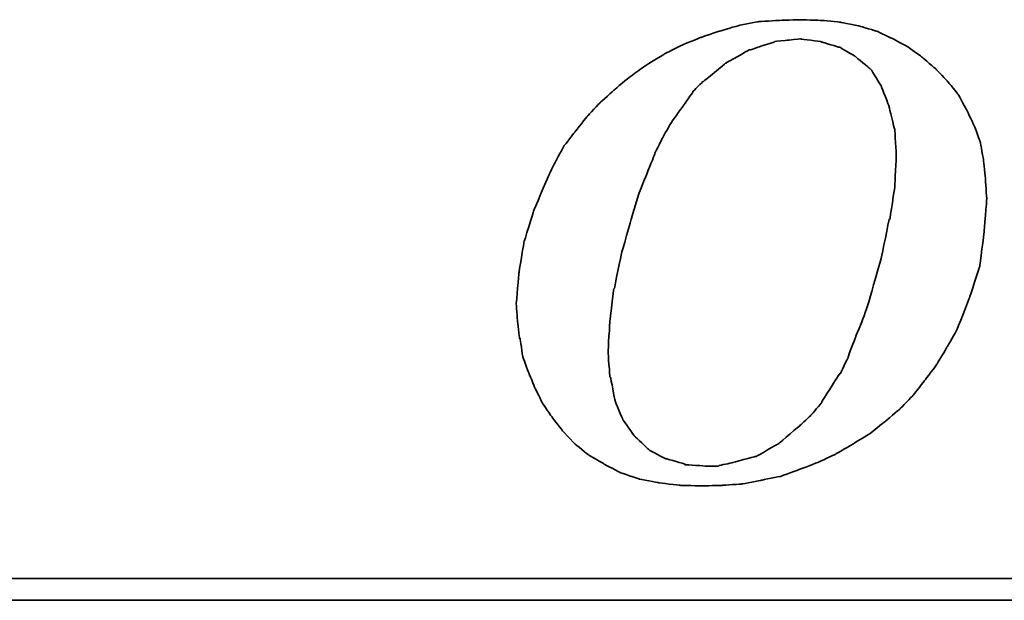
# Model space of a CAD drawing. Header units: millimetres. Extents: x 301 to 553, y -49 to 41.
# Tile 32 of 50: x 488.15 to 491.51, y -25.41 to -23.44. Entities that reach past the tile are written whole.
import ezdxf

# ---------------------------------------------------------------- set-up
doc = ezdxf.new("R2010")
doc.units = ezdxf.units.MM
doc.header["$LTSCALE"] = 0.1
doc.layers.add('DIM', color=4, linetype='CONTINUOUS')
doc.layers.add('layer 1', color=7, linetype='CONTINUOUS')

# ---------------------------------------------------------------- blocks, each defined once
blk = doc.blocks.new('TBI MOTION logo(完整正式版)')
at = {"layer": 'layer 1', "color": 22, "lineweight": 35}
for points, knots in [([(-11.34375, -6.98375), (-11.34375, -6.98375), (-10.91375, -7.43875), (-10.91375, -7.43875), (-10.91375, -7.43875), (-10.91375, -7.43875), (-10.38625, -7.87125), (-10.38625, -7.87125), (-10.38625, -7.87125), (-10.38625, -7.87125), (-9.81125, -8.20375), (-9.81125, -8.20375), (-9.81125, -8.20375), (-9.81125, -8.20375), (-9.21125, -8.51875), (-9.21125, -8.51875), (-9.21125, -8.51875), (-9.21125, -8.51875), (-8.51625, -8.75875), (-8.51625, -8.75875), (-8.51625, -8.75875), (-8.51625, -8.75875), (-7.77125, -8.90375), (-7.77125, -8.90375), (-7.77125, -8.90375), (-7.77125, -8.90375), (-6.97875, -8.99875), (-6.97875, -8.99875), (-6.97875, -8.99875), (-6.97875, -8.99875), (-6.14125, -9.02375), (-6.14125, -9.02375), (-6.14125, -9.02375), (-6.14125, -9.02375), (-5.37125, -8.99875), (-5.37125, -8.99875), (-5.37125, -8.99875), (-5.37125, -8.99875), (-4.65375, -8.94875), (-4.65375, -8.94875), (-4.65375, -8.94875), (-4.65375, -8.94875), (-3.93375, -8.80625), (-3.93375, -8.80625), (-3.93375, -8.80625), (-3.93375, -8.80625), (-3.21375, -8.66375), (-3.21375, -8.66375), (-3.21375, -8.66375), (-3.21375, -8.66375), (-2.49375, -8.39875), (-2.49375, -8.39875), (-2.49375, -8.39875), (-2.49375, -8.39875), (-1.79875, -8.13375), (-1.79875, -8.13375), (-1.79875, -8.13375), (-1.79875, -8.13375), (-1.17375, -7.84375), (-1.17375, -7.84375), (-1.17375, -7.84375), (-1.17375, -7.84375), (-0.52375, -7.46375), (-0.52375, -7.46375), (-0.52375, -7.46375), (-0.52375, -7.46375), (0.10124, -7.07875), (0.10124, -7.07875), (0.10124, -7.07875), (0.10124, -7.07875), (0.67625, -6.62375), (0.67625, -6.62375), (0.67625, -6.62375), (0.67625, -6.62375), (1.24874, -6.14375), (1.24874, -6.14375), (1.24874, -6.14375), (1.24874, -6.14375), (1.72874, -5.64125), (1.72874, -5.64125), (1.72874, -5.64125), (1.72874, -5.64125), (2.18624, -5.06375), (2.18624, -5.06375), (2.18624, -5.06375), (2.18624, -5.06375), (2.61625, -4.48874), (2.61625, -4.48874), (2.61625, -4.48874), (2.61625, -4.48874), (3.00125, -3.83874), (3.00125, -3.83874), (3.00125, -3.83874), (3.00125, -3.83874), (3.36124, -3.21374), (3.36124, -3.21374), (3.36124, -3.21374), (3.36124, -3.21374), (3.84374, -1.99125), (3.84374, -1.99125), (3.84374, -1.99125), (3.84374, -1.99125), (4.22625, -0.81875), (4.22625, -0.81875), (4.22625, -0.81875), (4.22625, -0.81875), (4.39125, 0.45624), (4.39125, 0.45624), (4.39125, 0.45624), (4.39125, 0.45624), (4.48874, 1.70124), (4.48874, 1.70124), (4.48874, 1.70124), (4.48874, 1.70124), (4.43874, 2.44625), (4.43874, 2.44625), (4.43874, 2.44625), (4.43874, 2.44625), (4.36874, 3.14125), (4.36874, 3.14125), (4.36874, 3.14125), (4.36874, 3.14125), (4.25125, 3.81125), (4.25125, 3.81125), (4.25125, 3.81125), (4.25125, 3.81125), (4.03124, 4.41125), (4.03124, 4.41125), (4.03124, 4.41125), (4.03124, 4.41125), (3.74374, 5.01125), (3.74374, 5.01125), (3.74374, 5.01125), (3.74374, 5.01125), (3.43124, 5.58875), (3.43124, 5.58875), (3.43124, 5.58875), (3.43124, 5.58875), (3.02625, 6.09125), (3.02625, 6.09125), (3.02625, 6.09125), (3.02625, 6.09125), (2.59374, 6.54875), (2.59374, 6.54875), (2.59374, 6.54875), (2.59374, 6.54875), (2.09124, 6.98125), (2.09124, 6.98125), (2.09124, 6.98125), (2.09124, 6.98125), (1.56124, 7.36625), (1.56124, 7.36625), (1.56124, 7.36625), (1.56124, 7.36625), (0.98624, 7.67625), (0.98624, 7.67625), (0.98624, 7.67625), (0.98624, 7.67625), (0.38624, 7.96375), (0.38624, 7.96375), (0.38624, 7.96375), (0.38624, 7.96375), (-0.25875, 8.15625), (-0.25875, 8.15625), (-0.25875, 8.15625), (-0.25875, 8.15625), (-0.98125, 8.30125), (-0.98125, 8.30125), (-0.98125, 8.30125), (-0.98125, 8.30125), (-1.70124, 8.37125), (-1.70124, 8.37125), (-1.70124, 8.37125), (-1.70124, 8.37125), (-2.49375, 8.39624), (-2.49375, 8.39624), (-2.49375, 8.39624), (-2.49375, 8.39624), (-3.28625, 8.37125), (-3.28625, 8.37125), (-3.28625, 8.37125), (-3.28625, 8.37125), (-4.05125, 8.32125), (-4.05125, 8.32125), (-4.05125, 8.32125), (-4.05125, 8.32125), (-4.77375, 8.18125), (-4.77375, 8.18125), (-4.77375, 8.18125), (-4.77375, 8.18125), (-5.51625, 7.96375), (-5.51625, 7.96375), (-5.51625, 7.96375), (-5.51625, 7.96375), (-6.21125, 7.72625), (-6.21125, 7.72625), (-6.21125, 7.72625), (-6.21125, 7.72625), (-6.92875, 7.43625), (-6.92875, 7.43625), (-6.92875, 7.43625), (-6.92875, 7.43625), (-7.57875, 7.10125), (-7.57875, 7.10125), (-7.57875, 7.10125), (-7.57875, 7.10125), (-8.24875, 6.69125), (-8.24875, 6.69125), (-8.24875, 6.69125), (-8.24875, 6.69125), (-8.84875, 6.26125), (-8.84875, 6.26125), (-8.84875, 6.26125), (-8.84875, 6.26125), (-9.42625, 5.78125), (-9.42625, 5.78125), (-9.42625, 5.78125), (-9.42625, 5.78125), (-9.95375, 5.30125), (-9.95375, 5.30125), (-9.95375, 5.30125), (-9.95375, 5.30125), (-10.43375, 4.79624), (-10.43375, 4.79624), (-10.43375, 4.79624), (-10.43375, 4.79624), (-10.88875, 4.22125), (-10.88875, 4.22125), (-10.88875, 4.22125), (-10.88875, 4.22125), (-11.29875, 3.69375), (-11.29875, 3.69375), (-11.29875, 3.69375), (-11.29875, 3.69375), (-11.63375, 3.09125), (-11.63375, 3.09125), (-11.63375, 3.09125), (-11.63375, 3.09125), (-11.91875, 2.49625), (-11.91875, 2.49625), (-11.91875, 2.49625), (-11.91875, 2.49625), (-12.44875, 1.24625), (-12.44875, 1.24625), (-12.44875, 1.24625), (-12.44875, 1.24625), (-12.80875, 0.06874), (-12.80875, 0.06874), (-12.80875, 0.06874), (-12.80875, 0.06874), (-12.99875, -1.07875), (-12.99875, -1.07875), (-12.99875, -1.07875), (-12.99875, -1.07875), (-13.09375, -2.18375), (-13.09375, -2.18375), (-13.09375, -2.18375), (-13.09375, -2.18375), (-13.04875, -2.85375), (-13.04875, -2.85375), (-13.04875, -2.85375), (-13.04875, -2.85375), (-12.97375, -3.50375), (-12.97375, -3.50375), (-12.97375, -3.50375), (-12.97375, -3.50375), (-12.95375, -3.50375), (-12.95375, -3.50375), (-12.95375, -3.50375), (-12.95375, -3.50375), (-12.85375, -4.17375), (-12.85375, -4.17375), (-12.85375, -4.17375), (-12.85375, -4.17375), (-12.63875, -4.77624), (-12.63875, -4.77624), (-12.63875, -4.77624), (-12.63875, -4.77624), (-12.39875, -5.35125), (-12.39875, -5.35125), (-12.39875, -5.35125), (-12.39875, -5.35125), (-12.11375, -5.92875), (-12.11375, -5.92875), (-12.11375, -5.92875), (-12.11375, -5.92875), (-11.75375, -6.45375), (-11.75375, -6.45375), (-11.75375, -6.45375), (-11.75375, -6.45375), (-11.34375, -6.98375), (-11.34375, -6.98375)], [0, 0, 0, 0, 0.01369863, 0.01369863, 0.01369863, 0.01369864, 0.02739726, 0.02739726, 0.02739726, 0.02739727, 0.04109589, 0.04109589, 0.04109589, 0.0410959, 0.05479452, 0.05479452, 0.05479452, 0.05479453, 0.06849315, 0.06849315, 0.06849315, 0.06849316, 0.08219178, 0.08219178, 0.08219178, 0.08219179, 0.09589041, 0.09589041, 0.09589041, 0.09589042, 0.10958904, 0.10958904, 0.10958904, 0.10958905, 0.12328767, 0.12328767, 0.12328767, 0.12328768, 0.1369863, 0.1369863, 0.1369863, 0.13698631, 0.15068493, 0.15068493, 0.15068493, 0.15068494, 0.16438356, 0.16438356, 0.16438356, 0.16438357, 0.17808219, 0.17808219, 0.17808219, 0.1780822, 0.19178082, 0.19178082, 0.19178082, 0.19178083, 0.20547945, 0.20547945, 0.20547945, 0.20547946, 0.21917808, 0.21917808, 0.21917808, 0.21917809, 0.23287671, 0.23287671, 0.23287671, 0.23287672, 0.24657534, 0.24657534, 0.24657534, 0.24657535, 0.26027397, 0.26027397, 0.26027397, 0.26027398, 0.2739726, 0.2739726, 0.2739726, 0.27397261, 0.28767123, 0.28767123, 0.28767123, 0.28767124, 0.30136986, 0.30136986, 0.30136986, 0.30136987, 0.31506849, 0.31506849, 0.31506849, 0.3150685, 0.32876712, 0.32876712, 0.32876712, 0.32876713, 0.34246575, 0.34246575, 0.34246575, 0.34246576, 0.35616438, 0.35616438, 0.35616438, 0.35616439, 0.36986301, 0.36986301, 0.36986301, 0.36986302, 0.38356164, 0.38356164, 0.38356164, 0.38356165, 0.39726027, 0.39726027, 0.39726027, 0.39726028, 0.4109589, 0.4109589, 0.4109589, 0.41095891, 0.42465753, 0.42465753, 0.42465753, 0.42465754, 0.43835616, 0.43835616, 0.43835616, 0.43835617, 0.45205479, 0.45205479, 0.45205479, 0.4520548, 0.46575342, 0.46575342, 0.46575342, 0.46575343, 0.47945205, 0.47945205, 0.47945205, 0.47945206, 0.49315068, 0.49315068, 0.49315068, 0.49315069, 0.50684932, 0.50684932, 0.50684932, 0.50684933, 0.52054795, 0.52054795, 0.52054795, 0.52054796, 0.53424658, 0.53424658, 0.53424658, 0.53424659, 0.54794521, 0.54794521, 0.54794521, 0.54794522, 0.56164384, 0.56164384, 0.56164384, 0.56164385, 0.57534247, 0.57534247, 0.57534247, 0.57534248, 0.5890411, 0.5890411, 0.5890411, 0.58904111, 0.60273973, 0.60273973, 0.60273973, 0.60273974, 0.61643836, 0.61643836, 0.61643836, 0.61643837, 0.63013699, 0.63013699, 0.63013699, 0.630137, 0.64383562, 0.64383562, 0.64383562, 0.64383563, 0.65753425, 0.65753425, 0.65753425, 0.65753426, 0.67123288, 0.67123288, 0.67123288, 0.67123289, 0.68493151, 0.68493151, 0.68493151, 0.68493152, 0.69863014, 0.69863014, 0.69863014, 0.69863015, 0.71232877, 0.71232877, 0.71232877, 0.71232878, 0.7260274, 0.7260274, 0.7260274, 0.72602741, 0.73972603, 0.73972603, 0.73972603, 0.73972604, 0.75342466, 0.75342466, 0.75342466, 0.75342467, 0.76712329, 0.76712329, 0.76712329, 0.7671233, 0.78082192, 0.78082192, 0.78082192, 0.78082193, 0.79452055, 0.79452055, 0.79452055, 0.79452056, 0.80821918, 0.80821918, 0.80821918, 0.80821919, 0.82191781, 0.82191781, 0.82191781, 0.82191782, 0.83561644, 0.83561644, 0.83561644, 0.83561645, 0.84931507, 0.84931507, 0.84931507, 0.84931508, 0.8630137, 0.8630137, 0.8630137, 0.86301371, 0.87671233, 0.87671233, 0.87671233, 0.87671234, 0.89041096, 0.89041096, 0.89041096, 0.89041097, 0.90410959, 0.90410959, 0.90410959, 0.9041096, 0.91780822, 0.91780822, 0.91780822, 0.91780823, 0.93150685, 0.93150685, 0.93150685, 0.93150686, 0.94520548, 0.94520548, 0.94520548, 0.94520549, 0.95890411, 0.95890411, 0.95890411, 0.95890412, 0.97260274, 0.97260274, 0.97260274, 0.97260275, 0.98630137, 0.98630137, 0.98630137, 0.98630138, 1, 1, 1, 1]), ([(-8.77875, 1.03124), (-8.77875, 1.03124), (-8.51625, 1.89625), (-8.51625, 1.89625), (-8.51625, 1.89625), (-8.51625, 1.89625), (-8.20375, 2.66375), (-8.20375, 2.66375), (-8.20375, 2.66375), (-8.20375, 2.66375), (-7.91625, 3.38125), (-7.91625, 3.38125), (-7.91625, 3.38125), (-7.91625, 3.38125), (-7.91625, 3.40624), (-7.91625, 3.40624), (-7.91625, 3.40624), (-7.91625, 3.40624), (-7.57875, 4.07624), (-7.57875, 4.07624), (-7.57875, 4.07624), (-7.57875, 4.07624), (-7.24375, 4.65125), (-7.24375, 4.65125), (-7.24375, 4.65125), (-7.24375, 4.65125), (-7.21875, 4.65125), (-7.21875, 4.65125), (-7.21875, 4.65125), (-7.21875, 4.65125), (-7.21875, 4.67624), (-7.21875, 4.67624), (-7.21875, 4.67624), (-7.21875, 4.67624), (-6.83625, 5.20375), (-6.83625, 5.20375), (-6.83625, 5.20375), (-6.83625, 5.20375), (-6.49875, 5.68625), (-6.49875, 5.68625), (-6.49875, 5.68625), (-6.49875, 5.68625), (-6.49875, 5.70625), (-6.49875, 5.70625), (-6.49875, 5.70625), (-6.49875, 5.70625), (-6.11625, 6.09125), (-6.11625, 6.09125), (-6.11625, 6.09125), (-6.11625, 6.09125), (-6.09125, 6.09125), (-6.09125, 6.09125), (-6.09125, 6.09125), (-6.09125, 6.09125), (-5.27375, 6.76625), (-5.27375, 6.76625), (-5.27375, 6.76625), (-5.27375, 6.76625), (-5.24875, 6.76625), (-5.24875, 6.76625), (-5.24875, 6.76625), (-5.24875, 6.76625), (-5.24875, 6.78625), (-5.24875, 6.78625), (-5.24875, 6.78625), (-5.24875, 6.78625), (-4.38875, 7.26624), (-4.38875, 7.26624), (-4.38875, 7.26624), (-4.38875, 7.26624), (-4.36125, 7.26624), (-4.36125, 7.26624), (-4.36125, 7.26624), (-4.36125, 7.26624), (-3.93375, 7.41125), (-3.93375, 7.41125), (-3.93375, 7.41125), (-3.93375, 7.41125), (-3.47375, 7.55625), (-3.47375, 7.55625), (-3.47375, 7.55625), (-3.47375, 7.55625), (-3.45375, 7.55625), (-3.45375, 7.55625), (-3.45375, 7.55625), (-3.45375, 7.55625), (-3.42875, 7.58124), (-3.42875, 7.58124), (-3.42875, 7.58124), (-3.42875, 7.58124), (-2.97375, 7.62625), (-2.97375, 7.62625), (-2.97375, 7.62625), (-2.97375, 7.62625), (-2.49375, 7.67625), (-2.49375, 7.67625), (-2.49375, 7.67625), (-2.49375, 7.67625), (-2.46875, 7.67625), (-2.46875, 7.67625), (-2.46875, 7.67625), (-2.46875, 7.67625), (-1.70124, 7.58124), (-1.70124, 7.58124), (-1.70124, 7.58124), (-1.70124, 7.58124), (-1.67875, 7.55625), (-1.67875, 7.55625), (-1.67875, 7.55625), (-1.67875, 7.55625), (-1.65375, 7.55625), (-1.65375, 7.55625), (-1.65375, 7.55625), (-1.65375, 7.55625), (-1.03125, 7.36625), (-1.03125, 7.36625), (-1.03125, 7.36625), (-1.03125, 7.36625), (-1.00625, 7.36625), (-1.00625, 7.36625), (-1.00625, 7.36625), (-1.00625, 7.36625), (-0.43124, 7.02624), (-0.43124, 7.02624), (-0.43124, 7.02624), (-0.43124, 7.02624), (-0.40625, 7.00624), (-0.40625, 7.00624), (-0.40625, 7.00624), (-0.40625, 7.00624), (0.12124, 6.57124), (0.12124, 6.57124), (0.12124, 6.57124), (0.12124, 6.57124), (0.14624, 6.54875), (0.14624, 6.54875), (0.14624, 6.54875), (0.14624, 6.54875), (0.17124, 6.52375), (0.17124, 6.52375), (0.17124, 6.52375), (0.17124, 6.52375), (0.55625, 5.89875), (0.55625, 5.89875), (0.55625, 5.89875), (0.55625, 5.89875), (0.55625, 5.87625), (0.55625, 5.87625), (0.55625, 5.87625), (0.55625, 5.87625), (0.84124, 5.15625), (0.84124, 5.15625), (0.84124, 5.15625), (0.84124, 5.15625), (0.84124, 5.13125), (0.84124, 5.13125), (0.84124, 5.13125), (0.84124, 5.13125), (1.03624, 4.31875), (1.03624, 4.31875), (1.03624, 4.31875), (1.03624, 4.31875), (1.05624, 4.31875), (1.05624, 4.31875), (1.05624, 4.31875), (1.05624, 4.31875), (1.05624, 4.29125), (1.05624, 4.29125), (1.05624, 4.29125), (1.05624, 4.29125), (1.10625, 3.33125), (1.10625, 3.33125), (1.10625, 3.33125), (1.10625, 3.33125), (1.10625, 3.30875), (1.10625, 3.30875), (1.10625, 3.30875), (1.10625, 3.30875), (1.05624, 2.20624), (1.05624, 2.20624), (1.05624, 2.20624), (1.05624, 2.20624), (1.05624, 2.18124), (1.05624, 2.18124), (1.05624, 2.18124), (1.05624, 2.18124), (0.86624, 0.93624), (0.86624, 0.93624), (0.86624, 0.93624), (0.86624, 0.93624), (0.84124, 0.93624), (0.84124, 0.93624), (0.84124, 0.93624), (0.84124, 0.93624), (0.55625, -0.45874), (0.55625, -0.45874), (0.55625, -0.45874), (0.55625, -0.45874), (0.12124, -1.99125), (0.12124, -1.99125), (0.12124, -1.99125), (0.12124, -1.99125), (0.12124, -2.01874), (0.12124, -2.01874), (0.12124, -2.01874), (0.12124, -2.01874), (-0.13874, -2.78375), (-0.13874, -2.78375), (-0.13874, -2.78375), (-0.13874, -2.78375), (-0.43124, -3.50375), (-0.43124, -3.50375), (-0.43124, -3.50375), (-0.43124, -3.50375), (-0.69375, -4.19875), (-0.69375, -4.19875), (-0.69375, -4.19875), (-0.69375, -4.19875), (-0.69375, -4.22375), (-0.69375, -4.22375), (-0.69375, -4.22375), (-0.69375, -4.22375), (-0.98125, -4.82374), (-0.98125, -4.82374), (-0.98125, -4.82374), (-0.98125, -4.82374), (-1.00625, -4.82374), (-1.00625, -4.82374), (-1.00625, -4.82374), (-1.00625, -4.82374), (-1.33875, -5.35125), (-1.33875, -5.35125), (-1.33875, -5.35125), (-1.33875, -5.35125), (-1.67875, -5.87875), (-1.67875, -5.87875), (-1.67875, -5.87875), (-1.67875, -5.87875), (-1.67875, -5.90375), (-1.67875, -5.90375), (-1.67875, -5.90375), (-1.67875, -5.90375), (-2.05875, -6.35875), (-2.05875, -6.35875), (-2.05875, -6.35875), (-2.05875, -6.35875), (-2.08375, -6.38375), (-2.08375, -6.38375), (-2.08375, -6.38375), (-2.08375, -6.38375), (-2.46875, -6.74375), (-2.46875, -6.74375), (-2.46875, -6.74375), (-2.46875, -6.74375), (-3.25875, -7.41625), (-3.25875, -7.41625), (-3.25875, -7.41625), (-3.25875, -7.41625), (-3.28625, -7.43875), (-3.28625, -7.43875), (-3.28625, -7.43875), (-3.28625, -7.43875), (-4.12375, -7.91875), (-4.12375, -7.91875), (-4.12375, -7.91875), (-4.12375, -7.91875), (-4.14875, -7.91875), (-4.14875, -7.91875), (-4.14875, -7.91875), (-4.14875, -7.91875), (-4.17125, -7.91875), (-4.17125, -7.91875), (-4.17125, -7.91875), (-4.17125, -7.91875), (-5.03375, -8.15875), (-5.03375, -8.15875), (-5.03375, -8.15875), (-5.03375, -8.15875), (-5.51625, -8.25625), (-5.51625, -8.25625), (-5.51625, -8.25625), (-5.51625, -8.25625), (-5.54125, -8.27875), (-5.54125, -8.27875), (-5.54125, -8.27875), (-5.54125, -8.27875), (-5.56375, -8.27875), (-5.56375, -8.27875), (-5.56375, -8.27875), (-5.56375, -8.27875), (-5.99625, -8.27875), (-5.99625, -8.27875), (-5.99625, -8.27875), (-5.99625, -8.27875), (-6.76375, -8.23125), (-6.76375, -8.23125), (-6.76375, -8.23125), (-6.76375, -8.23125), (-6.78875, -8.23125), (-6.78875, -8.23125), (-6.78875, -8.23125), (-6.78875, -8.23125), (-6.78875, -8.20375), (-6.78875, -8.20375), (-6.78875, -8.20375), (-6.78875, -8.20375), (-7.45875, -8.01375), (-7.45875, -8.01375), (-7.45875, -8.01375), (-7.45875, -8.01375), (-7.48375, -8.01375), (-7.48375, -8.01375), (-7.48375, -8.01375), (-7.48375, -8.01375), (-7.50875, -8.01375), (-7.50875, -8.01375), (-7.50875, -8.01375), (-7.50875, -8.01375), (-8.13125, -7.67875), (-8.13125, -7.67875), (-8.13125, -7.67875), (-8.13125, -7.67875), (-8.15625, -7.65375), (-8.15625, -7.65375), (-8.15625, -7.65375), (-8.15625, -7.65375), (-8.65875, -7.17375), (-8.65875, -7.17375), (-8.65875, -7.17375), (-8.65875, -7.17375), (-8.68375, -7.14875), (-8.68375, -7.14875), (-8.68375, -7.14875), (-8.68375, -7.14875), (-9.08875, -6.57375), (-9.08875, -6.57375), (-9.08875, -6.57375), (-9.08875, -6.57375), (-9.11375, -6.54875), (-9.11375, -6.54875), (-9.11375, -6.54875), (-9.11375, -6.54875), (-9.11375, -6.52875), (-9.11375, -6.52875), (-9.11375, -6.52875), (-9.11375, -6.52875), (-9.40375, -5.85375), (-9.40375, -5.85375), (-9.40375, -5.85375), (-9.40375, -5.85375), (-9.40375, -5.82875), (-9.40375, -5.82875), (-9.40375, -5.82875), (-9.40375, -5.82875), (-9.56875, -4.96875), (-9.56875, -4.96875), (-9.56875, -4.96875), (-9.56875, -4.96875), (-9.59375, -4.94375), (-9.59375, -4.94375), (-9.59375, -4.94375), (-9.59375, -4.94375), (-9.66375, -4.03375), (-9.66375, -4.03375), (-9.66375, -4.03375), (-9.66375, -4.03375), (-9.66375, -4.00875), (-9.66375, -4.00875), (-9.66375, -4.00875), (-9.66375, -4.00875), (-9.59375, -2.85375), (-9.59375, -2.85375), (-9.59375, -2.85375), (-9.59375, -2.85375), (-9.45125, -1.65875), (-9.45125, -1.65875), (-9.45125, -1.65875), (-9.45125, -1.65875), (-9.42625, -1.63375), (-9.42625, -1.63375), (-9.42625, -1.63375), (-9.42625, -1.63375), (-9.16125, -0.33875), (-9.16125, -0.33875), (-9.16125, -0.33875), (-9.16125, -0.33875), (-8.77875, 1.00624), (-8.77875, 1.00624), (-8.77875, 1.00624), (-8.77875, 1.00624), (-8.77875, 1.03124), (-8.77875, 1.03124)], [0, 0, 0, 0, 0.01020408, 0.01020408, 0.01020408, 0.01020409, 0.02040816, 0.02040816, 0.02040816, 0.02040817, 0.03061224, 0.03061224, 0.03061224, 0.03061225, 0.04081633, 0.04081633, 0.04081633, 0.04081634, 0.05102041, 0.05102041, 0.05102041, 0.05102042, 0.06122449, 0.06122449, 0.06122449, 0.0612245, 0.07142857, 0.07142857, 0.07142857, 0.07142858, 0.08163265, 0.08163265, 0.08163265, 0.08163266, 0.09183673, 0.09183673, 0.09183673, 0.09183674, 0.10204082, 0.10204082, 0.10204082, 0.10204083, 0.1122449, 0.1122449, 0.1122449, 0.11224491, 0.12244898, 0.12244898, 0.12244898, 0.12244899, 0.13265306, 0.13265306, 0.13265306, 0.13265307, 0.14285714, 0.14285714, 0.14285714, 0.14285715, 0.15306122, 0.15306122, 0.15306122, 0.15306123, 0.16326531, 0.16326531, 0.16326531, 0.16326532, 0.17346939, 0.17346939, 0.17346939, 0.1734694, 0.18367347, 0.18367347, 0.18367347, 0.18367348, 0.19387755, 0.19387755, 0.19387755, 0.19387756, 0.20408163, 0.20408163, 0.20408163, 0.20408164, 0.21428571, 0.21428571, 0.21428571, 0.21428572, 0.2244898, 0.2244898, 0.2244898, 0.22448981, 0.23469388, 0.23469388, 0.23469388, 0.23469389, 0.24489796, 0.24489796, 0.24489796, 0.24489797, 0.25510204, 0.25510204, 0.25510204, 0.25510205, 0.26530612, 0.26530612, 0.26530612, 0.26530613, 0.2755102, 0.2755102, 0.2755102, 0.27551021, 0.28571429, 0.28571429, 0.28571429, 0.2857143, 0.29591837, 0.29591837, 0.29591837, 0.29591838, 0.30612245, 0.30612245, 0.30612245, 0.30612246, 0.31632653, 0.31632653, 0.31632653, 0.31632654, 0.32653061, 0.32653061, 0.32653061, 0.32653062, 0.33673469, 0.33673469, 0.33673469, 0.3367347, 0.34693878, 0.34693878, 0.34693878, 0.34693879, 0.35714286, 0.35714286, 0.35714286, 0.35714287, 0.36734694, 0.36734694, 0.36734694, 0.36734695, 0.37755102, 0.37755102, 0.37755102, 0.37755103, 0.3877551, 0.3877551, 0.3877551, 0.38775511, 0.39795918, 0.39795918, 0.39795918, 0.39795919, 0.40816327, 0.40816327, 0.40816327, 0.40816328, 0.41836735, 0.41836735, 0.41836735, 0.41836736, 0.42857143, 0.42857143, 0.42857143, 0.42857144, 0.43877551, 0.43877551, 0.43877551, 0.43877552, 0.44897959, 0.44897959, 0.44897959, 0.4489796, 0.45918367, 0.45918367, 0.45918367, 0.45918368, 0.46938776, 0.46938776, 0.46938776, 0.46938777, 0.47959184, 0.47959184, 0.47959184, 0.47959185, 0.48979592, 0.48979592, 0.48979592, 0.48979593, 0.5, 0.5, 0.5, 0.50000001, 0.51020408, 0.51020408, 0.51020408, 0.51020409, 0.52040816, 0.52040816, 0.52040816, 0.52040817, 0.53061224, 0.53061224, 0.53061224, 0.53061225, 0.54081633, 0.54081633, 0.54081633, 0.54081634, 0.55102041, 0.55102041, 0.55102041, 0.55102042, 0.56122449, 0.56122449, 0.56122449, 0.5612245, 0.57142857, 0.57142857, 0.57142857, 0.57142858, 0.58163265, 0.58163265, 0.58163265, 0.58163266, 0.59183673, 0.59183673, 0.59183673, 0.59183674, 0.60204082, 0.60204082, 0.60204082, 0.60204083, 0.6122449, 0.6122449, 0.6122449, 0.61224491, 0.62244898, 0.62244898, 0.62244898, 0.62244899, 0.63265306, 0.63265306, 0.63265306, 0.63265307, 0.64285714, 0.64285714, 0.64285714, 0.64285715, 0.65306122, 0.65306122, 0.65306122, 0.65306123, 0.66326531, 0.66326531, 0.66326531, 0.66326532, 0.67346939, 0.67346939, 0.67346939, 0.6734694, 0.68367347, 0.68367347, 0.68367347, 0.68367348, 0.69387755, 0.69387755, 0.69387755, 0.69387756, 0.70408163, 0.70408163, 0.70408163, 0.70408164, 0.71428571, 0.71428571, 0.71428571, 0.71428572, 0.7244898, 0.7244898, 0.7244898, 0.72448981, 0.73469388, 0.73469388, 0.73469388, 0.73469389, 0.74489796, 0.74489796, 0.74489796, 0.74489797, 0.75510204, 0.75510204, 0.75510204, 0.75510205, 0.76530612, 0.76530612, 0.76530612, 0.76530613, 0.7755102, 0.7755102, 0.7755102, 0.77551021, 0.78571429, 0.78571429, 0.78571429, 0.7857143, 0.79591837, 0.79591837, 0.79591837, 0.79591838, 0.80612245, 0.80612245, 0.80612245, 0.80612246, 0.81632653, 0.81632653, 0.81632653, 0.81632654, 0.82653061, 0.82653061, 0.82653061, 0.82653062, 0.83673469, 0.83673469, 0.83673469, 0.8367347, 0.84693878, 0.84693878, 0.84693878, 0.84693879, 0.85714286, 0.85714286, 0.85714286, 0.85714287, 0.86734694, 0.86734694, 0.86734694, 0.86734695, 0.87755102, 0.87755102, 0.87755102, 0.87755103, 0.8877551, 0.8877551, 0.8877551, 0.88775511, 0.89795918, 0.89795918, 0.89795918, 0.89795919, 0.90816327, 0.90816327, 0.90816327, 0.90816328, 0.91836735, 0.91836735, 0.91836735, 0.91836736, 0.92857143, 0.92857143, 0.92857143, 0.92857144, 0.93877551, 0.93877551, 0.93877551, 0.93877552, 0.94897959, 0.94897959, 0.94897959, 0.9489796, 0.95918367, 0.95918367, 0.95918367, 0.95918368, 0.96938776, 0.96938776, 0.96938776, 0.96938777, 0.97959184, 0.97959184, 0.97959184, 0.97959185, 0.98979592, 0.98979592, 0.98979592, 0.98979593, 1, 1, 1, 1]), ([(75.90875, -9.47875), (75.90875, -9.47875), (75.90875, -12.28625), (75.90875, -12.28625), (75.90875, -12.28625), (75.90875, -12.28625), (75.90875, -12.47875), (75.90875, -12.47875), (75.90875, -12.47875), (75.90875, -12.47875), (75.71625, -12.47875), (75.71625, -12.47875), (75.71625, -12.47875), (75.71625, -12.47875), (-88.32875, -12.47875), (-88.32875, -12.47875), (-88.32875, -12.47875), (-88.32875, -12.47875), (-88.32875, -13.29375), (-88.32875, -13.29375), (-88.32875, -13.29375), (-88.32875, -13.29375), (82.89125, -13.29375), (82.89125, -13.29375), (82.89125, -13.29375), (82.89125, -13.29375), (75.90875, -9.47875), (75.90875, -9.47875)], [0, 0, 0, 0, 0.14285714, 0.14285714, 0.14285714, 0.14285715, 0.28571429, 0.28571429, 0.28571429, 0.2857143, 0.42857143, 0.42857143, 0.42857143, 0.42857144, 0.57142857, 0.57142857, 0.57142857, 0.57142858, 0.71428571, 0.71428571, 0.71428571, 0.71428572, 0.85714286, 0.85714286, 0.85714286, 0.85714287, 1, 1, 1, 1])]:
    blk.add_open_spline(points, degree=3, knots=knots, dxfattribs=at)

msp = doc.modelspace()

# ---------------------------------------------------------------- block references
at = {"layer": 'DIM', "color": 7, "xscale": 0.0912171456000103, "yscale": 0.0912171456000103, "zscale": 0.0912171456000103}
msp.add_blockref('TBI MOTION logo(完整正式版)', (491.0377, -24.201), dxfattribs=at)

doc.saveas('drawing.dxf')
